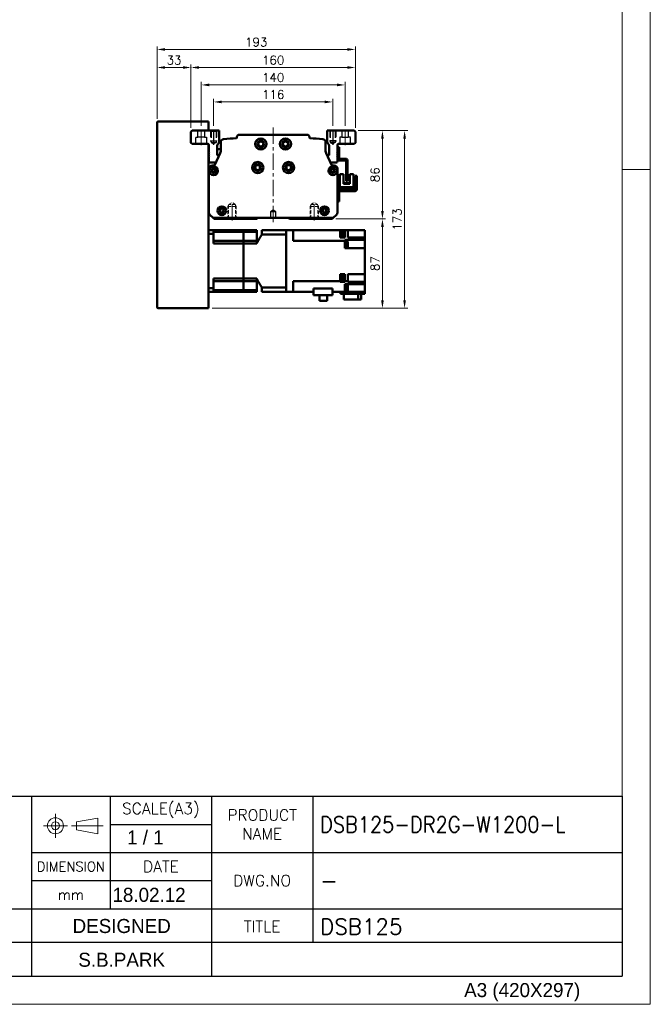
# Model space of a CAD drawing. Header units: millimetres. Extents: x 46891 to 50846, y 6223 to 10155.
# Tile 4 of 5: x 50233 to 50846, y 8529 to 9488. Entities that reach past the tile are written whole.
import ezdxf
from ezdxf.enums import TextEntityAlignment as Align

# ---------------------------------------------------------------- set-up
doc = ezdxf.new("R2010")
doc.units = ezdxf.units.MM
doc.header["$LTSCALE"] = 0.5
for name, pattern in [('CENTER', [50.8, 31.75, -6.35, 6.35, -6.35]), ('HIDDEN', [9.525, 6.35, -3.175]), ('HIDDENX2', [19.05, 12.7, -6.35])]:
    doc.linetypes.add(name, pattern=pattern)
doc.layers.get('0').update_dxf_attribs({"lineweight": 20})
doc.layers.add('1', color=1, linetype='CENTER', lineweight=13)
doc.layers.add('외형선(ISO)', color=7, linetype='Continuous', lineweight=50)
for name, color, linetype in [('2', 2, 'HIDDENX2'), ('3', 3, 'Continuous'), ('C', 1, 'CENTER')]:
    doc.layers.add(name, color=color, linetype=linetype)
doc.styles.add('ACISOGDT', font='amgdt.shx')
doc.styles.add('DSR TEXT', font='romans.shx', dxfattribs={"bigfont": 'whgtxt.shx'})
doc.styles.get("Standard").update_dxf_attribs({"font": 'romans.shx', "bigfont": 'whgtxt.shx'})
doc.dimstyles.new('DSR', dxfattribs={"dimscale": 2, "dimtxt": 3, "dimasz": 3, "dimexe": 0.5, "dimexo": 0.5, "dimgap": 0.5, "dimtad": 1, "dimdsep": 46, "dimtxsty": 'Standard', "dimcen": 2.5, "dimclrd": 4, "dimclre": 4, "dimclrt": 2, "dimadec": 0, "dimazin": 2, "dimtfac": 1, "dimtmove": 0, "dimatfit": 3, "dimfxl": 0, "dimlwd": -1, "dimlwe": -1, "dimarcsym": 0})

# ---------------------------------------------------------------- blocks, each defined once
blk = doc.blocks.new('A$C13F00394')
for p, q in [((109.11, 28.14), (105.34, 27.43)), ((109.11, 25.3), (109.11, 28.14)), ((105.34, 27.43), (105.34, 26.01)), ((105.34, 26.01), (109.11, 25.3))]:
    blk.add_line(p, q)
for radius in [1.42, 0.71]:
    blk.add_circle((101.56, 26.76), radius)
at = {"layer": '1'}
for p, q in [((101.56, 28.89), (101.56, 24.63)), ((103.69, 26.76), (99.44, 26.76)), ((104.41, 26.76), (110.04, 26.76))]:
    blk.add_line(p, q, dxfattribs=at)
at = {"layer": '3'}
for p, q in [((0, 32), (202.32, 32)), ((97.32, 32), (97.32, 12)), ((111.32, 32), (111.32, 12)), ((129.32, 32), (129.32, 0)), ((147.32, 32), (147.32, 6)), ((202.32, 32), (202.32, 0)), ((111.32, 27), (129.32, 27)), ((97.32, 22), (202.32, 22)), ((97.32, 17), (129.32, 17)), ((0, 12), (129.32, 12)), ((97.32, 12), (97.32, 0)), ((129.32, 12), (202.32, 12)), ((97.32, 6), (43.43, 6)), ((129.32, 6), (97.32, 6)), ((202.32, 6), (129.32, 6)), ((0, 0), (202.32, 0))]:
    blk.add_line(p, q, dxfattribs=at)
at = {"color": 7, "style": 'ACISOGDT'}
blk.add_text('DESIGNED', height=2.5, dxfattribs=at).set_placement((113.35, 8.93), align=Align.MIDDLE_CENTER)
at = {"color": 7, "attachment_point": 5, "style": 'DSR TEXT'}
for s, insert, char_height in [('SCALE(A3)', (120.32, 29.5), 2), ('PRODUCT\\PNAME', (138.32, 27), 2), ('DIMENSION', (104.32, 19.5), 1.7), ('DATE', (120.32, 19.5), 2), ('DWG.NO', (138.32, 17), 2), ('mm', (104.32, 14.5), 1.8), ('TITLE', (138.32, 8.83), 2)]:
    blk.add_mtext(s, dxfattribs=dict(at, insert=insert, char_height=char_height))
blk = doc.blocks.new('A$C1C1952E1')
at = {"color": 1}
blk.add_lwpolyline([(0, 0), (420, 0), (420, 297), (0, 297)], close=True, dxfattribs=at)
at = {"color": 3}
blk.add_lwpolyline([(5, 5), (415, 5), (415, 292), (5, 292)], close=True, dxfattribs=at)
at = {"color": 7, "style": 'ACISOGDT'}
blk.add_text('A3 (420X297)', height=2.5, dxfattribs=at).set_placement((386.91, 1.28))
blk = doc.blocks.new('t8')
at = {"color": 2, "linetype": 'HIDDEN'}
for p, q in [((-4, 0), (-4, -12)), ((-3.4, -0.6), (-4, 0)), ((3.4, -0.6), (4, 0)), ((4, 0), (4, -12)), ((-3.4, -0.6), (3.4, -0.6)), ((-3.4, -0.6), (-3.4, -14)), ((3.4, -0.6), (3.4, -14)), ((-4, -12), (4, -12)), ((-4, -12), (-3.4, -13.04)), ((-3.4, -14), (3.4, -14)), ((-3.4, -14), (0, -15.96)), ((3.4, -14), (0, -15.96)), ((4, -12), (3.4, -13.04))]:
    blk.add_line(p, q, dxfattribs=at)
at = {"color": 1, "linetype": 'CENTER'}
blk.add_line((0, 1.44), (0, -17.13), dxfattribs=at)
blk = doc.blocks.new('*D108')
at = {"color": 1, "linetype": 'ByBlock'}
for p, q in [((50421.33, 9384.72), (50421.33, 9410.91)), ((50537.33, 9384.72), (50537.33, 9410.91)), ((50529.53, 9407.91), (50429.13, 9407.91))]:
    blk.add_line(p, q, dxfattribs=at)
at = {"color": 1}
for points in [[(50429.13, 9409.22), (50429.13, 9406.61), (50421.33, 9407.91)], [(50529.53, 9409.22), (50529.53, 9406.61), (50537.33, 9407.91)]]:
    blk.add_solid(points, dxfattribs=at)
at = {"layer": 'Defpoints', "color": 0}
for p in [(50421.33, 9407.91), (50421.33, 9381.12), (50537.33, 9381.12)]:
    blk.add_point(p, dxfattribs=at)
at = {"color": 3, "insert": (50479.33, 9415.11), "char_height": 8.4, "attachment_point": 5, "style": 'DSR TEXT'}
blk.add_mtext('116', dxfattribs=at)
blk = doc.blocks.new('*D109')
at = {"color": 1, "linetype": 'ByBlock'}
for p, q in [((50409.33, 9384.56), (50409.33, 9427.49)), ((50549.33, 9384.56), (50549.33, 9427.49)), ((50541.53, 9424.49), (50417.13, 9424.49))]:
    blk.add_line(p, q, dxfattribs=at)
at = {"color": 1}
for points in [[(50417.13, 9425.8), (50417.13, 9423.19), (50409.33, 9424.49)], [(50541.53, 9425.8), (50541.53, 9423.19), (50549.33, 9424.49)]]:
    blk.add_solid(points, dxfattribs=at)
at = {"layer": 'Defpoints', "color": 0}
for p in [(50409.33, 9424.49), (50409.33, 9380.96), (50549.33, 9380.96)]:
    blk.add_point(p, dxfattribs=at)
at = {"color": 3, "insert": (50479.33, 9431.69), "char_height": 8.4, "attachment_point": 5, "style": 'DSR TEXT'}
blk.add_mtext('140', dxfattribs=at)
blk = doc.blocks.new('*D110')
at = {"color": 1, "linetype": 'ByBlock'}
for p, q in [((50399.33, 9382.56), (50399.33, 9444.47)), ((50407.13, 9441.47), (50551.53, 9441.47)), ((50559.33, 9382.56), (50559.33, 9444.47))]:
    blk.add_line(p, q, dxfattribs=at)
at = {"color": 1}
for points in [[(50407.13, 9442.77), (50407.13, 9440.17), (50399.33, 9441.47)], [(50551.53, 9442.77), (50551.53, 9440.17), (50559.33, 9441.47)]]:
    blk.add_solid(points, dxfattribs=at)
at = {"layer": 'Defpoints', "color": 0}
for p in [(50559.33, 9441.47), (50399.33, 9378.96), (50559.33, 9378.96)]:
    blk.add_point(p, dxfattribs=at)
at = {"color": 3, "insert": (50479.33, 9448.67), "char_height": 8.4, "attachment_point": 5, "style": 'DSR TEXT'}
blk.add_mtext('160', dxfattribs=at)
blk = doc.blocks.new('*D111')
at = {"color": 1, "linetype": 'ByBlock'}
for p, q in [((50366.33, 9391.56), (50366.33, 9444.47)), ((50391.53, 9441.47), (50374.13, 9441.47)), ((50399.33, 9382.56), (50399.33, 9444.47))]:
    blk.add_line(p, q, dxfattribs=at)
at = {"color": 1}
for points in [[(50374.13, 9442.77), (50374.13, 9440.17), (50366.33, 9441.47)], [(50391.53, 9442.77), (50391.53, 9440.17), (50399.33, 9441.47)]]:
    blk.add_solid(points, dxfattribs=at)
at = {"layer": 'Defpoints', "color": 0}
for p in [(50366.33, 9441.47), (50366.33, 9387.96), (50399.33, 9378.96)]:
    blk.add_point(p, dxfattribs=at)
at = {"color": 3, "insert": (50382.83, 9448.67), "char_height": 8.4, "attachment_point": 5, "style": 'DSR TEXT'}
blk.add_mtext('33', dxfattribs=at)
blk = doc.blocks.new('*D112')
at = {"color": 1, "linetype": 'ByBlock'}
for p, q in [((50366.33, 9391.56), (50366.33, 9462.06)), ((50374.13, 9459.06), (50551.53, 9459.06)), ((50559.33, 9382.56), (50559.33, 9462.06))]:
    blk.add_line(p, q, dxfattribs=at)
at = {"color": 1}
for points in [[(50374.13, 9460.36), (50374.13, 9457.76), (50366.33, 9459.06)], [(50551.53, 9460.36), (50551.53, 9457.76), (50559.33, 9459.06)]]:
    blk.add_solid(points, dxfattribs=at)
at = {"layer": 'Defpoints', "color": 0}
for p in [(50559.33, 9459.06), (50366.33, 9387.96), (50559.33, 9378.96)]:
    blk.add_point(p, dxfattribs=at)
at = {"color": 3, "insert": (50462.83, 9466.26), "char_height": 8.4, "attachment_point": 5, "style": 'DSR TEXT'}
blk.add_mtext('193', dxfattribs=at)
blk = doc.blocks.new('*D113')
at = {"color": 1, "linetype": 'ByBlock'}
for p, q in [((50561.93, 9379.96), (50588.7, 9379.96)), ((50585.7, 9372.16), (50585.7, 9301.76)), ((50540.43, 9293.96), (50588.7, 9293.96))]:
    blk.add_line(p, q, dxfattribs=at)
at = {"color": 1}
for points in [[(50584.4, 9372.16), (50587, 9372.16), (50585.7, 9379.96)], [(50584.4, 9301.76), (50587, 9301.76), (50585.7, 9293.96)]]:
    blk.add_solid(points, dxfattribs=at)
at = {"layer": 'Defpoints', "color": 0}
for p in [(50558.33, 9379.96), (50536.83, 9293.96), (50585.7, 9293.96)]:
    blk.add_point(p, dxfattribs=at)
at = {"color": 3, "insert": (50578.5, 9336.96), "char_height": 8.4, "attachment_point": 5, "rotation": 90, "style": 'DSR TEXT'}
blk.add_mtext('86', dxfattribs=at)
blk = doc.blocks.new('*D114')
at = {"color": 1, "linetype": 'ByBlock'}
for p, q in [((50540.43, 9293.96), (50588.7, 9293.96)), ((50585.7, 9214.76), (50585.7, 9286.16)), ((50419.93, 9206.96), (50588.7, 9206.96))]:
    blk.add_line(p, q, dxfattribs=at)
at = {"color": 1}
for points in [[(50584.4, 9286.16), (50587, 9286.16), (50585.7, 9293.96)], [(50584.4, 9214.76), (50587, 9214.76), (50585.7, 9206.96)]]:
    blk.add_solid(points, dxfattribs=at)
at = {"layer": 'Defpoints', "color": 0}
for p in [(50536.83, 9293.96), (50585.7, 9293.96), (50416.33, 9206.96)]:
    blk.add_point(p, dxfattribs=at)
at = {"color": 3, "insert": (50578.5, 9250.46), "char_height": 8.4, "attachment_point": 5, "rotation": 90, "style": 'DSR TEXT'}
blk.add_mtext('87', dxfattribs=at)
blk = doc.blocks.new('*D115')
at = {"color": 1, "linetype": 'ByBlock'}
for p, q in [((50561.93, 9379.96), (50610.26, 9379.96)), ((50607.26, 9372.16), (50607.26, 9214.76)), ((50419.93, 9206.96), (50610.26, 9206.96))]:
    blk.add_line(p, q, dxfattribs=at)
at = {"color": 1}
for points in [[(50605.96, 9372.16), (50608.56, 9372.16), (50607.26, 9379.96)], [(50605.96, 9214.76), (50608.56, 9214.76), (50607.26, 9206.96)]]:
    blk.add_solid(points, dxfattribs=at)
at = {"layer": 'Defpoints', "color": 0}
for p in [(50558.33, 9379.96), (50416.33, 9206.96), (50607.26, 9206.96)]:
    blk.add_point(p, dxfattribs=at)
at = {"color": 3, "insert": (50600.06, 9293.46), "char_height": 8.4, "attachment_point": 5, "rotation": 90, "style": 'DSR TEXT'}
blk.add_mtext('173', dxfattribs=at)

msp = doc.modelspace()

# ---------------------------------------------------------------- linework, layer by layer
at = {"color": 1}
msp.add_line((50846.42332, 9342.12212), (50819.04532, 9342.12212), dxfattribs=at)
at = {"layer": '1'}
for p, q in [((50409.33323, 9380.96408), (50409.33323, 9365.96408)), ((50479.33323, 9382.96408), (50479.33323, 9289.96408)), ((50549.33323, 9380.96408), (50549.33323, 9365.96408))]:
    msp.add_line(p, q, dxfattribs=at)
at = {"layer": '2'}
for p, q in [((50406.03323, 9373.46408), (50406.03323, 9379.96408)), ((50412.63323, 9379.96408), (50412.63323, 9373.46408)), ((50418.33323, 9379.96408), (50418.33323, 9369.96408)), ((50418.83323, 9379.46408), (50418.33323, 9379.96408)), ((50418.83323, 9379.46408), (50418.83323, 9368.46408)), ((50418.83323, 9379.46408), (50423.83323, 9379.46408)), ((50423.83323, 9379.46408), (50424.33323, 9379.96408)), ((50423.83323, 9379.46408), (50423.83323, 9368.46408)), ((50424.33323, 9379.96408), (50424.33323, 9369.96408)), ((50534.33323, 9379.96408), (50534.33323, 9369.96408)), ((50534.83323, 9379.46408), (50534.33323, 9379.96408)), ((50534.83323, 9379.46408), (50534.83323, 9368.46408)), ((50539.83323, 9379.46408), (50534.83323, 9379.46408)), ((50539.83323, 9379.46408), (50540.33323, 9379.96408)), ((50539.83323, 9379.46408), (50539.83323, 9368.46408)), ((50540.33323, 9379.96408), (50540.33323, 9369.96408)), ((50546.03323, 9379.96408), (50546.03323, 9373.46408)), ((50552.63323, 9373.46408), (50552.63323, 9379.96408)), ((50404.08323, 9366.96408), (50404.08323, 9373.46408)), ((50404.08323, 9373.46408), (50406.03323, 9373.46408)), ((50412.63323, 9373.46408), (50406.03323, 9373.46408)), ((50412.63323, 9373.46408), (50414.58323, 9373.46408)), ((50414.58323, 9373.46408), (50414.58323, 9366.96408)), ((50418.33323, 9369.96408), (50424.33323, 9369.96408)), ((50418.33323, 9369.96408), (50418.83323, 9369.09805)), ((50424.33323, 9369.96408), (50423.83323, 9369.09805)), ((50540.33323, 9369.96408), (50534.33323, 9369.96408)), ((50534.33323, 9369.96408), (50534.83323, 9369.09805)), ((50540.33323, 9369.96408), (50539.83323, 9369.09805)), ((50546.03323, 9373.46408), (50544.08323, 9373.46408)), ((50544.08323, 9373.46408), (50544.08323, 9366.96408)), ((50546.03323, 9373.46408), (50552.63323, 9373.46408)), ((50554.58323, 9373.46408), (50552.63323, 9373.46408)), ((50554.58323, 9366.96408), (50554.58323, 9373.46408)), ((50418.83323, 9368.46408), (50421.33323, 9367.0207)), ((50418.83323, 9368.46408), (50423.83323, 9368.46408)), ((50423.83323, 9368.46408), (50421.33323, 9367.0207)), ((50539.83323, 9368.46408), (50534.83323, 9368.46408)), ((50534.83323, 9368.46408), (50537.33323, 9367.0207)), ((50539.83323, 9368.46408), (50537.33323, 9367.0207)), ((50479.33323, 9302.46623), (50476.83323, 9300.96408)), ((50476.83323, 9300.96408), (50476.83323, 9294.96408)), ((50481.83323, 9300.96408), (50476.83323, 9300.96408)), ((50476.83323, 9294.96408), (50481.83323, 9294.96408)), ((50481.83323, 9300.96408), (50479.33323, 9302.46623)), ((50481.83323, 9294.96408), (50481.83323, 9300.96408))]:
    msp.add_line(p, q, dxfattribs=at)
at = {"layer": '3'}
for p in [(50819.04532, 8731.59272), (49711.23583, 8556.37352)]:
    msp.add_line(p, (50819.04532, 8556.37352), dxfattribs=at)
at = {"layer": 'C'}
for p, q in [((50421.33323, 9381.11541), (50421.33323, 9366.13583)), ((50537.33323, 9381.11541), (50537.33323, 9366.13583))]:
    msp.add_line(p, q, dxfattribs=at)
at = {"layer": '외형선(ISO)'}
for p, q in [((50366.33323, 9207.96408), (50366.33323, 9387.96408)), ((50367.33323, 9388.96408), (50416.33323, 9388.96408)), ((50399.33323, 9378.96408), (50400.33323, 9379.96408)), ((50400.33323, 9379.96408), (50426.83323, 9379.96408)), ((50416.33323, 9387.96408), (50416.33323, 9388.96408)), ((50416.33323, 9379.96408), (50416.33323, 9387.96408)), ((50426.83323, 9379.96408), (50426.83323, 9368.49289)), ((50531.83323, 9368.49289), (50531.83323, 9379.96408)), ((50531.83323, 9379.96408), (50558.33323, 9379.96408)), ((50558.33323, 9379.96408), (50559.33323, 9378.96408)), ((50399.33323, 9367.96408), (50399.33323, 9378.96408)), ((50444.10582, 9373.17956), (50444.10582, 9373.96408)), ((50446.10582, 9375.96408), (50512.56064, 9375.96408)), ((50514.56064, 9373.96408), (50514.56064, 9373.17956)), ((50559.33323, 9378.96408), (50559.33323, 9367.96408)), ((50400.33323, 9366.96408), (50399.33323, 9367.96408)), ((50415.83323, 9366.96408), (50400.33323, 9366.96408)), ((50416.33323, 9207.96408), (50416.33323, 9366.83011)), ((50416.83323, 9364.96408), (50416.33323, 9364.96408)), ((50416.83323, 9359.46408), (50416.83323, 9365.96408)), ((50424.83323, 9364.49289), (50424.83323, 9356.46408)), ((50424.83323, 9361.96408), (50428.33323, 9361.96408)), ((50428.33323, 9360.06226), (50428.33323, 9368.62656)), ((50530.33323, 9368.62656), (50530.33323, 9360.06226)), ((50533.83323, 9356.46408), (50533.83323, 9364.49289)), ((50541.83323, 9365.96408), (50541.83323, 9359.46408)), ((50541.83323, 9363.96408), (50543.43323, 9363.96408)), ((50558.33323, 9366.96408), (50542.83323, 9366.96408)), ((50543.43323, 9363.96408), (50543.43323, 9352.56408)), ((50559.33323, 9367.96408), (50558.33323, 9366.96408)), ((50417.33323, 9358.96408), (50416.83323, 9359.46408)), ((50416.83323, 9358.46408), (50417.33323, 9358.96408)), ((50416.83323, 9357.46408), (50416.83323, 9358.46408)), ((50417.33323, 9356.96408), (50416.83323, 9357.46408)), ((50416.83323, 9356.46408), (50417.33323, 9356.96408)), ((50416.83323, 9355.46408), (50416.83323, 9356.46408)), ((50417.33323, 9354.96408), (50416.83323, 9355.46408)), ((50416.83323, 9354.46408), (50417.33323, 9354.96408)), ((50416.83323, 9349.96408), (50416.83323, 9354.46408)), ((50422.60135, 9346.54502), (50427.87302, 9357.96697)), ((50425.33323, 9355.96408), (50426.94861, 9355.96408)), ((50530.79343, 9357.96697), (50536.0651, 9346.54502)), ((50531.71784, 9355.96408), (50533.33323, 9355.96408)), ((50541.83323, 9359.46408), (50541.33323, 9358.96408)), ((50541.33323, 9358.96408), (50541.83323, 9358.46408)), ((50541.83323, 9357.46408), (50541.33323, 9356.96408)), ((50541.33323, 9356.96408), (50541.83323, 9356.46408)), ((50541.83323, 9355.46408), (50541.33323, 9354.96408)), ((50541.33323, 9354.96408), (50541.83323, 9354.46408)), ((50541.83323, 9358.46408), (50541.83323, 9359.46408)), ((50541.83323, 9358.46408), (50541.83323, 9357.46408)), ((50541.83323, 9356.46408), (50541.83323, 9357.46408)), ((50541.83323, 9356.46408), (50541.83323, 9355.46408)), ((50541.83323, 9354.46408), (50541.83323, 9355.46408)), ((50541.83323, 9354.46408), (50541.83323, 9349.96408)), ((50543.43323, 9352.56408), (50541.89362, 9352.56408)), ((50549.73323, 9352.56408), (50543.93323, 9352.56408)), ((50543.93323, 9350.96408), (50549.73323, 9350.96408)), ((50416.83323, 9300.20672), (50416.83323, 9342.96408)), ((50422.33323, 9348.96408), (50417.83323, 9348.96408)), ((50419.83323, 9345.96408), (50421.6934, 9345.96408)), ((50466.33323, 9345.39384), (50466.33323, 9342.53432)), ((50492.33323, 9345.39384), (50492.33323, 9342.53432)), ((50540.83323, 9348.96408), (50536.33323, 9348.96408)), ((50536.97306, 9345.96408), (50538.83323, 9345.96408)), ((50541.83323, 9342.96408), (50541.83323, 9300.20672)), ((50550.23323, 9350.46408), (50550.23323, 9330.96408)), ((50551.83323, 9330.96408), (50551.83323, 9350.46408)), ((50544.13319, 9337.4642), (50547.83319, 9337.46421)), ((50544.13322, 9325.0642), (50544.13319, 9337.4642)), ((50547.83319, 9337.46421), (50547.83321, 9328.06421)), ((50553.83319, 9337.46422), (50557.53319, 9337.46423)), ((50553.83321, 9328.06422), (50553.83319, 9337.46422)), ((50557.53319, 9337.46423), (50557.53322, 9325.06423)), ((50559.23318, 9335.96423), (50560.83318, 9335.96424)), ((50559.23318, 9335.96423), (50559.23319, 9332.96423)), ((50559.2332, 9323.06423), (50559.23319, 9332.96423)), ((50560.83319, 9332.96424), (50560.83318, 9335.96424)), ((50560.83319, 9332.96424), (50560.8332, 9322.96424)), ((50543.83321, 9322.5642), (50558.73321, 9322.56423)), ((50544.13322, 9325.0642), (50546.13322, 9325.06421)), ((50544.13322, 9325.0642), (50544.13322, 9322.5642)), ((50546.13322, 9325.06421), (50555.53322, 9325.06423)), ((50553.83321, 9329.06422), (50547.83321, 9329.06421)), ((50547.83321, 9328.76421), (50553.83321, 9328.76422)), ((50553.83321, 9328.06422), (50547.83321, 9328.06421)), ((50550.23323, 9330.96408), (50551.83323, 9330.96408)), ((50555.53322, 9325.06423), (50557.53322, 9325.06423)), ((50557.53322, 9322.56423), (50557.53322, 9325.06423)), ((50416.33323, 9317.96408), (50416.83323, 9317.96408)), ((50543.43321, 9320.4642), (50543.43322, 9313.9642)), ((50543.43323, 9310.9642), (50543.43322, 9313.9642)), ((50558.83321, 9320.96423), (50543.93321, 9320.9642)), ((50543.43323, 9310.9642), (50541.83323, 9310.9642)), ((50420.83323, 9294.96408), (50417.71191, 9298.0854)), ((50421.83323, 9293.96408), (50420.83323, 9294.96408)), ((50537.83323, 9294.96408), (50420.83323, 9294.96408)), ((50463.33323, 9293.96408), (50421.83323, 9293.96408)), ((50464.18678, 9294.81763), (50463.33323, 9293.96408)), ((50495.33323, 9293.96408), (50494.47967, 9294.81763)), ((50536.83323, 9293.96408), (50495.33323, 9293.96408)), ((50537.83323, 9294.96408), (50536.83323, 9293.96408)), ((50540.95455, 9298.0854), (50537.83323, 9294.96408)), ((50416.33323, 9282.96408), (50421.33323, 9282.96408)), ((50416.33323, 9279.42159), (50421.33323, 9279.42159)), ((50421.33323, 9282.96408), (50421.33323, 9279.42159)), ((50450.33323, 9282.96408), (50421.33323, 9282.96408)), ((50421.33323, 9281.25166), (50450.33323, 9281.25166)), ((50421.33323, 9270.0008), (50421.33323, 9279.42159)), ((50450.33323, 9281.25166), (50450.33323, 9282.96408)), ((50450.33323, 9282.96408), (50450.33323, 9281.25166)), ((50450.33323, 9282.96408), (50463.33323, 9282.96408)), ((50450.33323, 9277.71408), (50450.33323, 9281.25166)), ((50450.33323, 9277.71408), (50450.33323, 9281.25166)), ((50450.33323, 9281.25166), (50463.33323, 9281.25166)), ((50450.33323, 9272.71408), (50450.33323, 9277.71408)), ((50450.33323, 9272.71408), (50450.33323, 9277.71408)), ((50463.33323, 9282.96408), (50463.33323, 9281.25166)), ((50463.33323, 9272.71408), (50463.33323, 9281.25166)), ((50468.33323, 9282.96408), (50468.33323, 9278.65941)), ((50468.33323, 9282.96408), (50491.83323, 9282.96408)), ((50468.33323, 9278.65941), (50491.83323, 9278.65941)), ((50491.83323, 9282.96408), (50498.83323, 9282.96408)), ((50491.83323, 9282.96408), (50491.83323, 9282.95961)), ((50491.83323, 9282.95961), (50491.83323, 9278.66463)), ((50491.83323, 9278.66463), (50491.83323, 9278.65941)), ((50491.83323, 9227.26875), (50491.83323, 9278.65941)), ((50491.83323, 9278.46408), (50491.83323, 9227.46408)), ((50498.83323, 9278.46408), (50498.83323, 9282.96408)), ((50498.83323, 9282.96408), (50544.43323, 9282.96408)), ((50498.83323, 9272.52345), (50498.83323, 9278.46408)), ((50544.43323, 9282.999), (50544.43323, 9282.96408)), ((50544.43323, 9282.999), (50545.13323, 9282.999)), ((50544.43323, 9277.4041), (50544.43323, 9282.96408)), ((50544.43323, 9277.4041), (50544.43323, 9275.96408)), ((50544.43323, 9277.099), (50545.13323, 9277.099)), ((50544.43323, 9275.96408), (50548.93323, 9275.96408)), ((50545.13323, 9277.099), (50545.13323, 9282.999)), ((50548.93323, 9282.96408), (50545.13323, 9282.96408)), ((50545.13323, 9282.849), (50547.13323, 9282.849)), ((50545.13323, 9277.249), (50547.13323, 9277.249)), ((50547.13323, 9277.249), (50547.13323, 9282.849)), ((50548.93323, 9282.96408), (50551.93323, 9282.96408)), ((50548.93323, 9282.96408), (50548.93323, 9277.4041)), ((50548.93323, 9275.96408), (50548.93323, 9277.4041)), ((50568.43323, 9282.96408), (50551.93323, 9282.96408)), ((50551.93323, 9277.4041), (50551.93323, 9282.96408)), ((50551.93323, 9277.4041), (50551.93323, 9275.96408)), ((50551.93323, 9275.96408), (50568.43323, 9275.96408)), ((50568.43323, 9279.46408), (50568.43323, 9282.96408)), ((50568.43323, 9279.46408), (50568.43323, 9275.96408)), ((50568.43323, 9275.96408), (50568.43323, 9273.47216)), ((50421.33323, 9272.71408), (50450.33323, 9272.71408)), ((50450.33323, 9270.0008), (50421.33323, 9270.0008)), ((50450.33323, 9270.0008), (50450.33323, 9272.71408)), ((50450.33323, 9272.71408), (50450.33323, 9270.0008)), ((50450.33323, 9272.71408), (50463.33323, 9272.71408)), ((50450.33323, 9235.92735), (50450.33323, 9270.0008)), ((50450.33323, 9235.92735), (50450.33323, 9270.0008)), ((50450.33323, 9270.0008), (50463.33323, 9270.0008)), ((50463.33323, 9272.71408), (50463.33323, 9270.0008)), ((50498.83323, 9272.52345), (50548.93323, 9272.52345)), ((50548.93323, 9273.47216), (50568.43323, 9273.47216)), ((50548.93323, 9273.47216), (50548.93323, 9272.92275)), ((50548.93323, 9272.52345), (50548.93323, 9272.92275)), ((50548.93323, 9272.52345), (50548.93323, 9265.46408)), ((50548.93323, 9272.26004), (50549.43323, 9272.26004)), ((50548.93323, 9266.26004), (50549.43323, 9266.26004)), ((50548.93323, 9265.46408), (50568.43323, 9265.46408)), ((50549.43323, 9266.26004), (50549.43323, 9272.26004)), ((50549.43323, 9272.21004), (50550.13323, 9272.21004)), ((50549.43323, 9266.31004), (50550.13323, 9266.31004)), ((50550.13323, 9266.31004), (50550.13323, 9272.21004)), ((50550.13323, 9272.06004), (50552.13323, 9272.06004)), ((50550.13323, 9266.46004), (50552.13323, 9266.46004)), ((50552.13323, 9266.46004), (50552.13323, 9272.06004)), ((50568.43323, 9268.96408), (50568.43323, 9273.47216)), ((50568.43323, 9268.96408), (50568.43323, 9265.46408)), ((50568.43323, 9240.16408), (50568.43323, 9265.46408)), ((50421.33323, 9226.50657), (50421.33323, 9235.92735)), ((50450.33323, 9235.92735), (50421.33323, 9235.92735)), ((50450.33323, 9233.21408), (50450.33323, 9235.92735)), ((50450.33323, 9235.92735), (50450.33323, 9233.21408)), ((50450.33323, 9235.92735), (50463.33323, 9235.92735)), ((50463.33323, 9235.92735), (50463.33323, 9233.21408)), ((50544.43323, 9240.16408), (50548.93323, 9240.16408)), ((50544.43323, 9236.75386), (50544.43323, 9240.16408)), ((50544.43323, 9239.25133), (50545.13323, 9239.25133)), ((50544.43323, 9236.75386), (50544.43323, 9235.84879)), ((50544.43323, 9233.40471), (50544.43323, 9235.84879)), ((50545.13323, 9233.35133), (50545.13323, 9239.25133)), ((50545.13323, 9239.10133), (50547.13323, 9239.10133)), ((50547.13323, 9233.50133), (50547.13323, 9239.10133)), ((50548.93323, 9240.16408), (50548.93323, 9233.40471)), ((50568.43323, 9240.16408), (50551.93323, 9240.16408)), ((50551.93323, 9233.40471), (50551.93323, 9240.16408)), ((50568.43323, 9240.16408), (50568.43323, 9236.66408)), ((50568.43323, 9232.68546), (50568.43323, 9236.66408)), ((50416.33323, 9226.50657), (50421.33323, 9226.50657)), ((50421.33323, 9233.21408), (50450.33323, 9233.21408)), ((50421.33323, 9226.50657), (50421.33323, 9222.96408)), ((50450.33323, 9228.21408), (50450.33323, 9233.21408)), ((50450.33323, 9228.21408), (50450.33323, 9233.21408)), ((50450.33323, 9233.21408), (50463.33323, 9233.21408)), ((50450.33323, 9224.67649), (50450.33323, 9228.21408)), ((50450.33323, 9224.67649), (50450.33323, 9228.21408)), ((50463.33323, 9233.21408), (50463.33323, 9224.67649)), ((50468.33323, 9227.26875), (50468.33323, 9222.96408)), ((50468.33323, 9227.26875), (50491.83323, 9227.26875)), ((50491.83323, 9227.26875), (50491.83323, 9227.26353)), ((50491.83323, 9227.26353), (50491.83323, 9222.96855)), ((50498.83323, 9233.40471), (50544.43323, 9233.40471)), ((50498.83323, 9233.40471), (50498.83323, 9227.46408)), ((50498.83323, 9222.96408), (50498.83323, 9227.46408)), ((50537.08323, 9226.17541), (50518.73323, 9226.17541)), ((50518.73323, 9226.17541), (50518.73323, 9219.56408)), ((50537.08323, 9219.56408), (50537.08323, 9226.17541)), ((50544.43323, 9233.0054), (50544.43323, 9233.40471)), ((50544.43323, 9233.35133), (50545.13323, 9233.35133)), ((50544.43323, 9233.0054), (50544.43323, 9232.68546)), ((50548.93323, 9232.68546), (50544.43323, 9232.68546)), ((50545.13323, 9233.50133), (50547.13323, 9233.50133)), ((50551.93323, 9233.40471), (50548.93323, 9233.40471)), ((50548.93323, 9233.40471), (50548.93323, 9233.0054)), ((50548.93323, 9232.68546), (50548.93323, 9233.0054)), ((50568.43323, 9230.46408), (50548.93323, 9230.46408)), ((50548.93323, 9230.46408), (50548.93323, 9228.52406)), ((50548.93323, 9229.47537), (50549.43323, 9229.47537)), ((50548.93323, 9222.96408), (50548.93323, 9228.52406)), ((50549.43323, 9223.47537), (50549.43323, 9229.47537)), ((50549.43323, 9229.42537), (50550.13323, 9229.42537)), ((50550.13323, 9223.52537), (50550.13323, 9229.42537)), ((50550.13323, 9229.27537), (50552.13323, 9229.27537)), ((50551.93323, 9233.0054), (50551.93323, 9233.40471)), ((50551.93323, 9233.0054), (50551.93323, 9232.68546)), ((50568.43323, 9232.68546), (50551.93323, 9232.68546)), ((50552.13323, 9223.67537), (50552.13323, 9229.27537)), ((50568.43323, 9232.68546), (50568.43323, 9230.46408)), ((50568.43323, 9230.46408), (50568.43323, 9226.96408)), ((50568.43323, 9222.96408), (50568.43323, 9226.96408)), ((50416.33323, 9222.96408), (50421.33323, 9222.96408)), ((50421.33323, 9224.67649), (50450.33323, 9224.67649)), ((50450.33323, 9222.96408), (50421.33323, 9222.96408)), ((50450.33323, 9222.96408), (50450.33323, 9224.67649)), ((50450.33323, 9224.67649), (50450.33323, 9222.96408)), ((50450.33323, 9224.67649), (50463.33323, 9224.67649)), ((50450.33323, 9222.96408), (50463.33323, 9222.96408)), ((50463.33323, 9224.67649), (50463.33323, 9222.96408)), ((50468.33323, 9222.96408), (50491.83323, 9222.96408)), ((50491.83323, 9222.96855), (50491.83323, 9222.96408)), ((50498.83323, 9222.96408), (50491.83323, 9222.96408)), ((50498.83323, 9222.96408), (50518.73323, 9222.96408)), ((50518.73323, 9219.56408), (50537.08323, 9219.56408)), ((50524.50823, 9214.16408), (50524.50823, 9219.56408)), ((50531.95823, 9214.16408), (50531.95823, 9219.56408)), ((50548.93323, 9222.96408), (50537.08323, 9222.96408)), ((50544.43323, 9222.96408), (50544.43323, 9222.92916)), ((50544.43323, 9222.92916), (50544.93323, 9222.92916)), ((50544.93323, 9222.96408), (50544.93323, 9220.96408)), ((50568.43323, 9220.96408), (50544.93323, 9220.96408)), ((50548.23328, 9215.46408), (50548.23328, 9220.96408)), ((50548.93323, 9223.47537), (50549.43323, 9223.47537)), ((50568.43323, 9222.96408), (50548.93323, 9222.96408)), ((50549.43323, 9223.52537), (50550.13323, 9223.52537)), ((50550.13323, 9223.67537), (50552.13323, 9223.67537)), ((50562.06092, 9215.46408), (50562.06092, 9220.96408)), ((50565.03317, 9215.46408), (50565.03317, 9220.96408)), ((50568.43323, 9220.96408), (50568.43323, 9222.96408)), ((50416.33323, 9206.96408), (50367.33323, 9206.96408)), ((50416.33323, 9206.96408), (50416.33323, 9207.96408)), ((50531.95823, 9214.16408), (50524.50823, 9214.16408)), ((50562.06092, 9215.46408), (50548.23328, 9215.46408)), ((50565.03317, 9215.46408), (50562.06092, 9215.46408))]:
    msp.add_line(p, q, dxfattribs=at)
for centre, radius in [((50467.33323, 9366.96408), 5.5), ((50467.33323, 9366.96408), 3.3), ((50491.33323, 9366.96408), 5.5), ((50491.33323, 9366.96408), 3.3), ((50467.33323, 9366.96408), 2.4585), ((50491.33323, 9366.96408), 2.4585), ((50421.33323, 9340.96408), 4.25), ((50421.33323, 9340.96408), 2.25), ((50464.33323, 9343.96408), 5.5), ((50464.33323, 9343.96408), 3.3), ((50464.33323, 9343.96408), 2.4585), ((50494.33323, 9343.96408), 5.5), ((50494.33323, 9343.96408), 3.3), ((50494.33323, 9343.96408), 2.4585), ((50537.33323, 9340.96408), 4.25), ((50537.33323, 9340.96408), 2.25), ((50429.33323, 9301.96408), 4.25), ((50429.33323, 9301.96408), 2.25), ((50529.33323, 9301.96408), 4.25), ((50529.33323, 9301.96408), 2.25)]:
    msp.add_circle(centre, radius, dxfattribs=at)
for centre, radius, start, end in [((50367.33323, 9387.96408), 1, 90, 180), ((50431.33323, 9368.62656), 3, 95.57599889, 180), ((50479.33323, 8876.96408), 497, 94.11817749, 95.57599889), ((50443.60582, 9373.17956), 0.5, 274.11817763, 0), ((50446.10582, 9373.96408), 2, 90.00000001, 180), ((50512.56064, 9373.96408), 2, 0, 90.00000001), ((50515.06064, 9373.17956), 0.5, 180, 265.88182253), ((50479.33323, 8876.96408), 497, 84.42400113, 85.88182253), ((50527.33323, 9368.62656), 3, 0, 84.42400114), ((50415.83323, 9365.96408), 1, 0, 90), ((50429.83323, 9364.49289), 5, 126.86989765, 180), ((50528.83323, 9364.49289), 5, 0, 53.13010235), ((50542.83323, 9365.96408), 1, 90, 180), ((50425.33323, 9356.46408), 0.5, 180, 270), ((50423.33323, 9360.06226), 5, 335.22485944, 0), ((50535.33323, 9360.06226), 5, 180, 204.77514058), ((50533.33323, 9356.46408), 0.5, 270, 0), ((50543.93323, 9353.06408), 2.1, 180, 193.774147), ((50543.93323, 9353.06408), 2.1, 193.774147, 270), ((50543.93323, 9353.06408), 0.5, 180, 270), ((50549.73323, 9350.46408), 2.1, 0, 90), ((50549.73323, 9350.46408), 0.5, 0, 90), ((50417.83323, 9349.96408), 1, 180, 270), ((50419.83323, 9342.96408), 3, 90.00000001, 180), ((50421.33323, 9340.96408), 1.621, 36.950847, 323.04915397), ((50421.33323, 9340.96408), 1.5, 48.18968484, 311.8103164), ((50421.6934, 9346.96408), 1, 270.00000001, 335.22485944), ((50422.33323, 9345.96408), 3, 65.22491108, 90), ((50422.73323, 9342.52933), 0.6, 259.96251962, 324.85511582), ((50421.33323, 9340.96408), 1.621, 323.04915084, 36.95084491), ((50536.33323, 9345.96408), 3, 90, 114.775192), ((50535.93323, 9342.52933), 0.6, 215.14488717, 280.03748127), ((50537.33323, 9340.96408), 1.621, 216.950847, 143.04915388), ((50536.97306, 9346.96408), 1, 204.77514058, 270.00000001), ((50537.33323, 9340.96408), 1.5, 228.18968484, 131.8103164), ((50538.83323, 9342.96408), 3, 0, 90.00000001), ((50540.83323, 9349.96408), 1, 270, 0), ((50422.73323, 9339.39883), 0.6, 35.14488278, 100.03748085), ((50535.93323, 9339.39883), 0.6, 79.96251962, 144.85511372), ((50543.83321, 9320.5642), 2, 90.00011094, 179.75458606), ((50558.7332, 9323.06423), 0.5, 270.00011094, 0.00011094), ((50558.8332, 9322.96423), 2, 270.00011094, 0.00011094), ((50543.93321, 9320.4642), 0.5, 90.00011094, 180.00011094), ((50429.33323, 9301.96408), 1.621, 129.96149723, 50.03850277), ((50429.33323, 9301.96408), 1.6, 134.4153086, 45.5846914), ((50427.86353, 9303.46408), 0.5, 328.99692459, 55.46536904), ((50430.80292, 9303.46408), 0.5, 124.5346268, 211.00307541), ((50529.33323, 9301.96408), 1.621, 129.96149723, 50.03850277), ((50529.33323, 9301.96408), 1.6, 134.4153086, 45.5846914), ((50527.86353, 9303.46408), 0.5, 328.99692458, 55.46537103), ((50530.80292, 9303.46408), 0.5, 124.53462481, 211.00307541), ((50419.83323, 9300.20672), 3, 180, 225.00000001), ((50464.54033, 9294.46408), 0.5, 90, 135), ((50494.12612, 9294.46408), 0.5, 45, 90), ((50538.83323, 9300.20672), 3, 315.00000001, 0), ((50367.33323, 9207.96408), 1, 180, 270)]:
    msp.add_arc(centre, radius, start, end, dxfattribs=at)
for points, knots in [([(50422.62865, 9341.93851), (50422.58301, 9341.94659), (50422.53503, 9341.96076), (50422.43206, 9342.00667), (50422.37804, 9342.04203), (50422.33323, 9342.08211)], [0.04726078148, 0.04726078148, 0.04726078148, 0.04726078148, 0.06188557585, 0.06188557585, 0.07992218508, 0.07992218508, 0.07992218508, 0.07992218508]), ([(50536.33323, 9342.08211), (50536.28842, 9342.04203), (50536.23439, 9342.00667), (50536.13142, 9341.96076), (50536.08344, 9341.94659), (50536.0378, 9341.93851)], [0.07992218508, 0.07992218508, 0.07992218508, 0.07992218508, 0.09795879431, 0.09795879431, 0.11258358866, 0.11258358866, 0.11258358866, 0.11258358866]), ([(50422.33323, 9339.84604), (50422.37804, 9339.88613), (50422.43206, 9339.92149), (50422.53503, 9339.9674), (50422.58301, 9339.98157), (50422.62865, 9339.98965)], [0.07992218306, 0.07992218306, 0.07992218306, 0.07992218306, 0.09795879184, 0.09795879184, 0.11258358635, 0.11258358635, 0.11258358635, 0.11258358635]), ([(50536.0378, 9339.98965), (50536.08344, 9339.98157), (50536.13142, 9339.9674), (50536.23439, 9339.92149), (50536.28842, 9339.88613), (50536.33323, 9339.84604)], [0.04726078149, 0.04726078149, 0.04726078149, 0.04726078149, 0.06188557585, 0.06188557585, 0.07992218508, 0.07992218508, 0.07992218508, 0.07992218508])]:
    msp.add_open_spline(points, degree=3, knots=knots, dxfattribs=at)
for points in [[(50428.2921, 9303.20654), (50428.27001, 9303.16978), (50428.24287, 9303.13575), (50428.21346, 9303.10694)], [(50430.45299, 9303.10694), (50430.42359, 9303.13575), (50430.39644, 9303.16978), (50430.37435, 9303.20654)], [(50528.2921, 9303.20654), (50528.27001, 9303.16978), (50528.24287, 9303.13575), (50528.21346, 9303.10694)], [(50530.45299, 9303.10694), (50530.42359, 9303.13575), (50530.39644, 9303.16978), (50530.37435, 9303.20654)]]:
    msp.add_open_spline(points, degree=3, dxfattribs=at)
for points, weights in [([(50463.33323, 9270.0008), (50465.32666, 9274.03759), (50468.33323, 9278.65941)], [1.45736434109, 1.41367336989, 1.35251798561]), ([(50468.33323, 9227.26875), (50465.32666, 9231.89057), (50463.33323, 9235.92735)], [1.35251798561, 1.41367336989, 1.45736434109])]:
    msp.add_rational_spline(points, weights, degree=2, dxfattribs=at)

# ---------------------------------------------------------------- block references
at = {"xscale": 5.4756, "yscale": 5.4756, "zscale": 5.4756}
for name, p in [('A$C1C1952E1', (48546.67132, 8528.99552)), ('A$C13F00394', (49711.23583, 8556.37352))]:
    msp.add_blockref(name, p, dxfattribs=at)
at = {"rotation": 180}
msp.add_blockref('t8', (50439.33323, 9293.96408), dxfattribs=at)
at = {"xscale": -1, "rotation": 180}
msp.add_blockref('t8', (50519.33323, 9293.96408), dxfattribs=at)

# ---------------------------------------------------------------- texts
at = {"color": 2, "style": 'DSR TEXT', "width": 0.9}
msp.add_text('DSB125-DR2G-W1200-L', height=15.33168, dxfattribs=at).set_placement((50525.06344, 8696.44843))
at = {"color": 2}
for s, height, style, p in [('1 / 1', 13.689, 'ACISOGDT', (50337.12733, 8684.659)), ('18.02.12', 13.689, 'ACISOGDT', (50322.90155, 8628.78576)), ('-', 15.33168, 'DSR TEXT', (50525.06344, 8641.69243)), ('DSB125', 15.33168, 'DSR TEXT', (50525.06344, 8596.93115))]:
    msp.add_text(s, height=height, dxfattribs=dict(at, style=style)).set_placement(p)
at = {"color": 2, "style": 'ACISOGDT'}
msp.add_text('S.B.PARK', height=13.689, dxfattribs=at).set_placement((50331.87461, 8572.39072), align=Align.MIDDLE_CENTER)

# ---------------------------------------------------------------- dimensions: what is measured, and where the dimension line sits
for base, p1, p2, angle, picture, middle in [((50559.33323, 9459.06317), (50366.33323, 9387.96408), (50559.33323, 9378.96408), 180, '*D112', (50462.83323, 9466.26317)), ((50366.33323, 9441.46812), (50399.33323, 9378.96408), (50366.33323, 9387.96408), 180, '*D111', (50382.83323, 9448.66812)), ((50559.33323, 9441.46812), (50399.33323, 9378.96408), (50559.33323, 9378.96408), 180, '*D110', (50479.33323, 9448.66812)), ((50409.33323, 9424.49497), (50549.33323, 9380.96408), (50409.33323, 9380.96408), 180, '*D109', (50479.33323, 9431.69497)), ((50421.33323, 9407.91493), (50537.33323, 9381.11541), (50421.33323, 9381.11541), 180, '*D108', (50479.33323, 9415.11493)), ((50607.2636, 9206.96408), (50558.33323, 9379.96408), (50416.33323, 9206.96408), 90, '*D115', (50600.0636, 9293.46408)), ((50585.6983, 9293.96408), (50558.33323, 9379.96408), (50536.83323, 9293.96408), 90, '*D113', (50578.4983, 9336.96408)), ((50585.6983, 9293.96408), (50416.33323, 9206.96408), (50536.83323, 9293.96408), 90, '*D114', (50578.4983, 9250.46408))]:
    dim = msp.add_linear_dim(base=base, p1=p1, p2=p2, angle=angle, dimstyle='DSR', override={"dimscale": 3, "dimtxt": 2.8, "dimasz": 2.600136, "dimexe": 1, "dimexo": 1.2, "dimgap": 1, "dimdec": 4, "dimtxsty": 'DSR TEXT', "dimclrd": 1, "dimclre": 1, "dimclrt": 3, "dimtdec": 4, "dimtix": 1})
    dim.commit()
    dim.dimension.update_dxf_attribs({"geometry": picture, "text_midpoint": middle})

doc.saveas('drawing.dxf')
